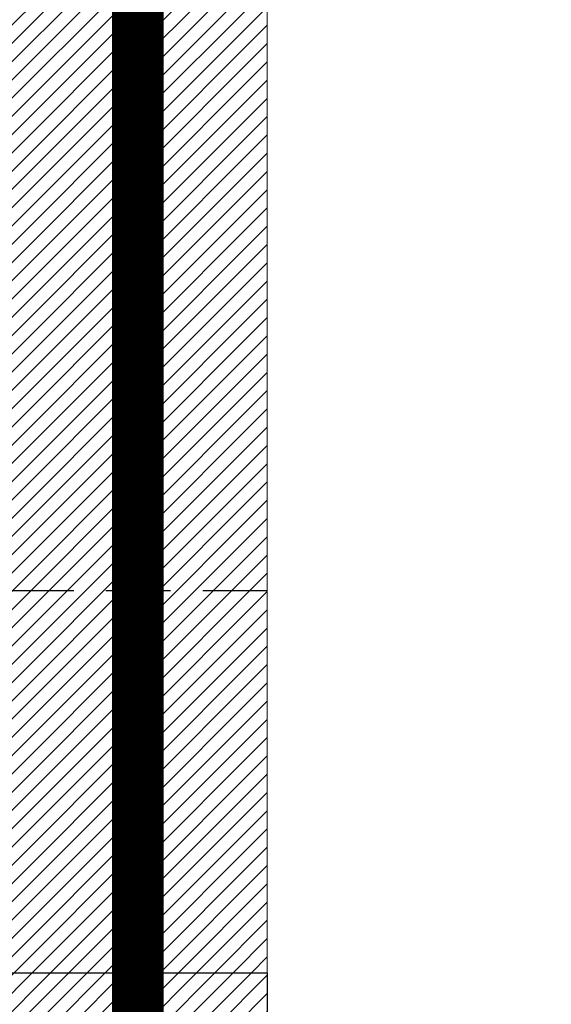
# Model space of a CAD drawing. Header units: inches. Extents: x 27484 to 71626, y -45113 to 39.
# Tile 25 of 256: x 34004 to 34055, y -39882 to -39787. Entities that reach past the tile are written whole.
import ezdxf

# ---------------------------------------------------------------- set-up
doc = ezdxf.new("R2010")
doc.units = ezdxf.units.IN
doc.header["$LTSCALE"] = 50
doc.header["$MEASUREMENT"] = 0
doc.linetypes.add('DASHED', pattern=[0.75, 0.5, -0.25])
doc.linetypes.add('HIDDEN', pattern=[0.375, 0.25, -0.125])
for name, color, linetype, lineweight in [('A-obwiednia proj.', 4, 'Continuous', 50), ('A-SCIANY', 5, 'Continuous', 18), ('A-ść. istn.', 8, 'Continuous', 0)]:
    doc.layers.add(name, color=color, linetype=linetype, lineweight=lineweight)
doc.layers.add('A-rdzenie zelbetowe', color=6, linetype='Continuous')
doc.layers.add('przebicia w scianach', color=2, linetype='HIDDEN')

msp = doc.modelspace()

# ---------------------------------------------------------------- hatches: boundary and pattern name
at = {"layer": 'A-ść. istn.', "ltscale": 0.1}
h = msp.add_hatch(dxfattribs=at)
h.set_pattern_fill('ANSI31', color=256, scale=10)
h.paths.add_polyline_path([(34014.94899, -39842.09555), (34002.48246, -39842.09555), (34002.48246, -39879.09555), (34014.94899, -39879.09555)])
h.paths.add_polyline_path([(34014.94899, -39782.09555), (34002.48246, -39782.09555), (34002.48246, -39842.09555), (34014.94899, -39842.09555)])
h.paths.add_polyline_path([(34014.94899, -39755.09555), (34002.48246, -39755.09555), (34002.48246, -39757.09555), (33969.48246, -39757.09555), (33969.48246, -39769.09555), (34002.48246, -39769.09555), (34002.48246, -39782.09555), (34014.94899, -39782.09555)])
h.paths.add_polyline_path([(34027.48246, -39755.09555), (34014.98246, -39755.09555), (34014.98246, -39782.09555), (34027.48246, -39782.09555)])
h.paths.add_polyline_path([(34027.48246, -39782.09555), (34014.98246, -39782.09555), (34014.98246, -39842.09555), (34027.48246, -39842.09555)])
h.paths.add_polyline_path([(34027.48246, -39842.09555), (34014.98246, -39842.09555), (34014.98246, -39879.09555), (34027.48246, -39879.09555)])
h = msp.add_hatch(dxfattribs=at)
h.set_pattern_fill('ANSI31', color=256, scale=10)
h.paths.add_polyline_path([(33612.48246, -39879.09555), (34027.48246, -39879.09555), (34027.48246, -39904.09555), (33612.48246, -39904.09555)])

# ---------------------------------------------------------------- linework, layer by layer
at = {"layer": 'A-obwiednia proj.', "linetype": 'DASHED', "lineweight": 50, "const_width": 5}
msp.add_lwpolyline([(34014.94899, -39511.59555), (34822.96815, -39511.59555), (34822.96815, -41018.59555), (34014.94899, -41018.59555)], close=True, dxfattribs=at)
at = {"layer": 'A-rdzenie zelbetowe', "ltscale": 0.1}
msp.add_lwpolyline([(33612.48246, -39879.09555), (34027.48246, -39879.09555), (34027.48246, -39904.09555), (33612.48246, -39904.09555)], close=True, dxfattribs=at)
at = {"layer": 'A-SCIANY', "ltscale": 3}
msp.add_line((34027.48246, -39999.09555), (34027.48246, -39524.09555), dxfattribs=at)
at = {"layer": 'przebicia w scianach', "ltscale": 0.5}
msp.add_line((34002.48246, -39842.09555), (34027.48246, -39842.09555), dxfattribs=at)

doc.saveas('drawing.dxf')
